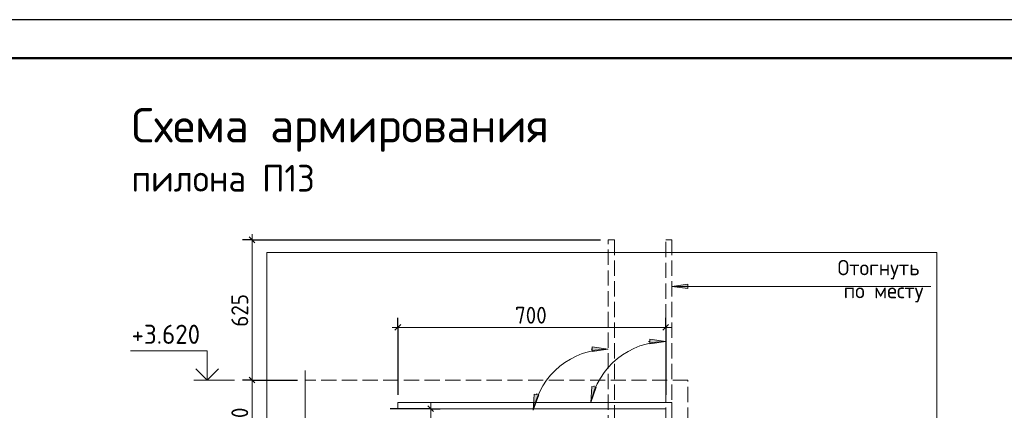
# Model space of a CAD drawing. Header units: millimetres. Extents: x 0 to 59400, y 0 to 42000.
# Tile 12 of 29: x 13039 to 25901, y 36901 to 42000. Entities that reach past the tile are written whole.
import ezdxf

# ---------------------------------------------------------------- set-up
doc = ezdxf.new("R2010")
doc.units = ezdxf.units.MM
doc.linetypes.add('______2', pattern=[270, 200, -70])
for name, color, linetype, lineweight in [('S1 Продольная арматура', 52, 'Continuous', 25), ('Standard', 7, 'Continuous', 25), ('ЖБ Перекрытие верхний уровень', 7, 'Continuous', 18), ('Заголовок чертежа', 7, 'Continuous', 25), ('Позиционная метка диаметр_ шаг', 7, 'Continuous', 13), ('Примечания', 7, 'Continuous', 13), ('Размерная линия_ общее', 7, 'Continuous', 13)]:
    doc.layers.add(name, color=color, linetype=linetype, lineweight=lineweight)
doc.styles.add('ISOCPEUR', font='txt')

msp = doc.modelspace()

# ---------------------------------------------------------------- hatches: boundary and pattern name
at = {"layer": 'Примечания', "linetype": 'Continuous', "lineweight": 13, "transparency": 33554687}
for points in [[(21769, 38549), (21559, 38519), (21769, 38489)], [(20512, 37213), (20499, 37001), (20571, 37201)], [(19761, 37113), (19748, 36901), (19819, 37101)]]:
    msp.add_hatch(color=7, dxfattribs=at).paths.add_polyline_path(points)
for points in [[(21269, 37830), (21479, 37800), (21269, 37770)], [(20517, 37730), (20727, 37700), (20517, 37670)]]:
    msp.add_hatch(color=7, dxfattribs=at).paths.add_polyline_path(points, flags=16)

# ---------------------------------------------------------------- linework, layer by layer
at = {"layer": 'S1 Продольная арматура', "color": 7, "linetype": 'Continuous', "lineweight": 18, "transparency": 33554687}
msp.add_lwpolyline([(21479, 18396), (21479, 36921), (17979, 36921), (17979, 37001), (21559, 37001), (21559, 18396), (21479, 18396)], dxfattribs=at)
msp.add_lwpolyline([(21479, 18396), (21479, 36921), (17979, 36921), (17979, 37001), (21559, 37001), (21559, 18396), (21479, 18396)], dxfattribs=at)
msp.add_lwpolyline([(21479, 18396), (21479, 36921), (17979, 36921), (17979, 37001), (21559, 37001), (21559, 18396), (21479, 18396)], dxfattribs=at)
at = {"layer": 'Standard', "color": 7, "linetype": 'Continuous', "lineweight": 13, "transparency": 33554687}
msp.add_line((15843, 37296), (15313, 37296), dxfattribs=at)
at = {"layer": 'Standard', "color": 7, "linetype": 'Continuous', "lineweight": 25, "transparency": 33554687}
msp.add_lwpolyline([(0, 0), (59400, 0), (59400, 42000), (0, 42000), (0, 0)], close=True, dxfattribs=at)
at = {"layer": 'Standard', "color": 7, "linetype": 'Continuous', "lineweight": 50, "transparency": 33554687}
msp.add_lwpolyline([(2000, 41500), (58900, 41500), (58900, 500), (2000, 500), (2000, 41500)], close=True, dxfattribs=at)
at = {"layer": 'Standard', "color": 7, "linetype": 'Continuous', "lineweight": 13, "transparency": 33554687}
for points in [[(58900, 41500), (2000, 41500), (2000, 13416), (58900, 13416), (58900, 41500)], [(2000, 41500), (2000, 500), (58900, 500), (58900, 41500), (2000, 41500)], [(15488, 37296), (15488, 37676), (14488, 37676)]]:
    msp.add_lwpolyline(points, dxfattribs=at)
at = {"layer": 'Standard', "color": 254, "linetype": 'Continuous', "lineweight": 13, "true_color": 0xc4c4ff, "transparency": 33554687}
msp.add_lwpolyline([(16269, 15396), (25019, 15396), (25019, 38962), (16269, 38962), (16269, 15396)], dxfattribs=at)
at = {"layer": 'Standard', "color": 7, "linetype": 'Continuous', "lineweight": 35, "transparency": 33554687}
msp.add_lwpolyline([(15636, 37444), (15488, 37296), (15339, 37444)], dxfattribs=at)
at = {"layer": 'ЖБ Перекрытие верхний уровень', "color": 7, "linetype": '______2', "lineweight": 18, "transparency": 33554687}
for p, q in [((21769, 37296), (16769, 37296)), ((21769, 36196), (21769, 37296))]:
    msp.add_line(p, q, dxfattribs=at)
at = {"layer": 'Примечания', "color": 7, "linetype": '______2', "lineweight": 13, "transparency": 33554687}
for p, q in [((20727, 36638), (20727, 39126)), ((20727, 39126), (20807, 39126)), ((20807, 39126), (20807, 36626)), ((21479, 36738), (21479, 39126)), ((21479, 39126), (21559, 39126)), ((21559, 39126), (21559, 36726))]:
    msp.add_line(p, q, dxfattribs=at)
at = {"layer": 'Примечания', "color": 7, "linetype": 'Continuous', "lineweight": 13, "transparency": 33554687}
for p, q in [((21769, 38549), (21559, 38519)), ((24943, 38519), (21559, 38519)), ((21559, 38519), (21559, 38519)), ((21559, 38519), (21559, 38519)), ((21559, 38519), (21559, 38519)), ((21559, 38519), (21769, 38489)), ((21769, 38489), (21769, 38549)), ((21769, 38519), (21784, 38519)), ((21269, 37770), (21269, 37830)), ((21269, 37830), (21479, 37800)), ((20517, 37700), (20502, 37700)), ((20517, 37670), (20517, 37730)), ((20517, 37730), (20727, 37700)), ((20727, 37700), (20517, 37670)), ((20727, 37700), (20727, 37700)), ((20727, 37700), (20727, 37700)), ((20727, 37700), (20727, 37700)), ((21269, 37800), (21254, 37800)), ((21479, 37800), (21269, 37770)), ((21479, 37800), (21479, 37800)), ((21479, 37800), (21479, 37800)), ((21479, 37800), (21479, 37800)), ((16767, 37421), (16767, 36786)), ((20512, 37213), (20499, 37001)), ((20499, 37001), (20571, 37201)), ((20571, 37201), (20512, 37213)), ((20541, 37207), (20544, 37221)), ((19761, 37113), (19748, 36901)), ((19748, 36901), (19819, 37101)), ((19819, 37101), (19761, 37113)), ((19790, 37107), (19793, 37121)), ((20499, 37001), (20499, 37001)), ((20499, 37001), (20499, 37001)), ((20499, 37001), (20499, 37001))]:
    msp.add_line(p, q, dxfattribs=at)
for centre in [(20727, 36700), (21479, 36800)]:
    msp.add_arc(centre, 1000, 90, 168.397, dxfattribs=at)
at = {"layer": 'Размерная линия_ общее', "color": 253, "linetype": 'Continuous', "lineweight": -3, "true_color": 0xa0a0a0, "transparency": 33554687}
for p, q in [((16074, 39126), (15949, 39126)), ((16074, 39126), (16199, 39126)), ((16074, 39126), (20627, 39126)), ((17979, 37982), (17979, 38107)), ((21479, 37982), (21479, 38107)), ((17979, 37982), (17979, 37857)), ((17979, 37982), (17979, 37101)), ((21479, 37982), (21479, 37857)), ((21479, 37982), (21479, 37101)), ((16074, 37296), (15949, 37296)), ((16074, 37296), (16199, 37296)), ((16074, 37296), (16667, 37296)), ((18408, 36921), (17879, 36921)), ((18408, 36921), (18283, 36921)), ((18408, 36921), (18533, 36921))]:
    msp.add_line(p, q, dxfattribs=at)
at = {"layer": 'Размерная линия_ общее', "color": 7, "linetype": 'Continuous', "lineweight": 25, "transparency": 33554687}
for p, q in [((16036, 39164), (16111, 39089)), ((17941, 37945), (18016, 38020)), ((21441, 37945), (21516, 38020)), ((16036, 37333), (16111, 37258)), ((18446, 36883), (18371, 36958))]:
    msp.add_line(p, q, dxfattribs=at)
at = {"layer": 'Размерная линия_ общее', "color": 7, "linetype": 'Continuous', "lineweight": 13, "transparency": 33554687}
for p, q in [((16074, 39126), (16074, 39201)), ((17979, 37982), (17904, 37982)), ((17979, 37982), (21479, 37982)), ((21479, 37982), (21554, 37982)), ((16074, 37296), (16074, 36196)), ((18408, 36921), (18408, 36996)), ((18408, 36196), (18408, 36921))]:
    msp.add_line(p, q, dxfattribs=at)
msp.add_lwpolyline([(16074, 39126), (16074, 37884), (16074, 37884), (16074, 37296)], dxfattribs=at)

# ---------------------------------------------------------------- texts
at = {"layer": 'Standard', "color": 7, "linetype": 'Continuous', "lineweight": 25, "transparency": 33554687, "insert": (14500, 37768), "char_height": 250, "width": 1067.86, "attachment_point": 7, "style": 'ISOCPEUR'}
msp.add_mtext('\\W0.95;+3.620', dxfattribs=at)
at = {"layer": 'Заголовок чертежа', "color": 7, "linetype": 'Continuous', "lineweight": 50, "transparency": 33554687, "attachment_point": 7, "style": 'ISOCPEUR'}
for s, insert, char_height, width in [('\\W0.98;Схема армирования', (14500, 40275), 450, 5752.75), ('\\W0.94;пилона П13', (14500, 39755), 350, 2578.95)]:
    msp.add_mtext(s, dxfattribs=dict(at, insert=insert, char_height=char_height, width=width))
at = {"layer": 'Позиционная метка диаметр_ шаг', "color": 7, "linetype": 'Continuous', "lineweight": 18, "transparency": 33554687, "char_height": 200, "attachment_point": 7, "style": 'ISOCPEUR'}
for s, insert, width in [('\\W0.97;Отогнуть', (23723, 38609), 1316.07), ('\\W0.97;по месту', (23803, 38309), 1236.08)]:
    msp.add_mtext(s, dxfattribs=dict(at, insert=insert, width=width))
at = {"layer": 'Размерная линия_ общее', "color": 7, "linetype": 'Continuous', "lineweight": 25, "transparency": 33554687, "char_height": 220, "attachment_point": 7, "rotation": 90, "style": 'ISOCPEUR'}
for s, insert, width in [('\\W0.91;625', (16024, 37991), 561.98), ('\\W0.91;220', (16024, 36526), 562)]:
    msp.add_mtext(s, dxfattribs=dict(at, insert=insert, width=width))
at = {"layer": 'Размерная линия_ общее', "color": 7, "linetype": 'Continuous', "lineweight": 25, "transparency": 33554687, "insert": (19509, 38032), "char_height": 220, "width": 561.99, "attachment_point": 7, "style": 'ISOCPEUR'}
msp.add_mtext('\\W0.91;700', dxfattribs=at)

doc.saveas('drawing.dxf')
